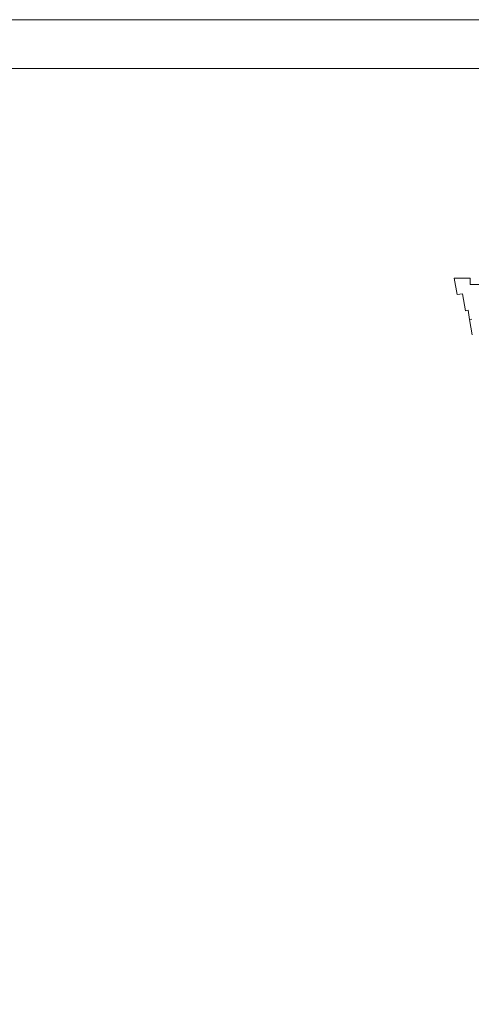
# Model space of a CAD drawing. Header units: centimetres. Extents: x 695802 to 711011, y 25963 to 44188.
# Tile 61 of 157: x 705666 to 705828, y 35908 to 36262. Entities that reach past the tile are written whole.
import ezdxf

# ---------------------------------------------------------------- set-up
doc = ezdxf.new("R2010")
doc.units = ezdxf.units.CM
doc.layers.add('Obrys powierzchni', color=50, linetype='Continuous', lineweight=9, plot=False)
for name, color, linetype, lineweight in [('Przekrojowa', 253, 'Continuous', 25), ('Ramka', 255, 'Continuous', 9), ('Widokowa', 140, 'Continuous', 9)]:
    doc.layers.add(name, color=color, linetype=linetype, lineweight=lineweight)

# ---------------------------------------------------------------- blocks, each defined once
blk = doc.blocks.new('zw$2918')
at = {"layer": 'Przekrojowa', "color": 0, "lineweight": 0, "ltscale": 1.6}
for p, q in [((20.1, -117.3), (0, 0)), ((0, 0), (115, 0)), ((115, 0), (115, -45)), ((115, -45), (239, -45)), ((60.2, -110.4), (20.1, -117.3)), ((81.1, -232.8), (60.2, -110.4)), ((98.9, -229.8), (81.1, -232.8)), ((110.2, -295.8), (98.9, -229.8))]:
    blk.add_line(p, q, dxfattribs=at)
at = {"layer": 'Przekrojowa', "color": 0, "lineweight": 0}
for p, q in [((124.9, -293.3), (110.2, -295.8)), ((110.2, -295.8), (124.9, -293.3))]:
    blk.add_line(p, q, dxfattribs=at)
at = {"layer": 'Widokowa', "color": 0, "lineweight": 0, "ltscale": 1.6}
blk.add_line((110.2, -295.8), (129, -406.2), dxfattribs=at)

msp = doc.modelspace()

# ---------------------------------------------------------------- linework, layer by layer
at = {"layer": 'Obrys powierzchni', "ltscale": 1.6}
for points in [[(704052.62, 36262.32), (706152.62, 36262.32), (706152.62, 34777.32), (704052.62, 34777.32)], [(704070.12, 36244.82), (706135.12, 36244.82), (706135.12, 34794.82), (704070.12, 34794.82)]]:
    msp.add_lwpolyline(points, close=True, dxfattribs=at)

# ---------------------------------------------------------------- block references
at = {"layer": 'Ramka', "xscale": 0.05, "yscale": 0.05, "zscale": 0.05}
msp.add_blockref('zw$2918', (705822.23, 36169.34), dxfattribs=at)

doc.saveas('drawing.dxf')
